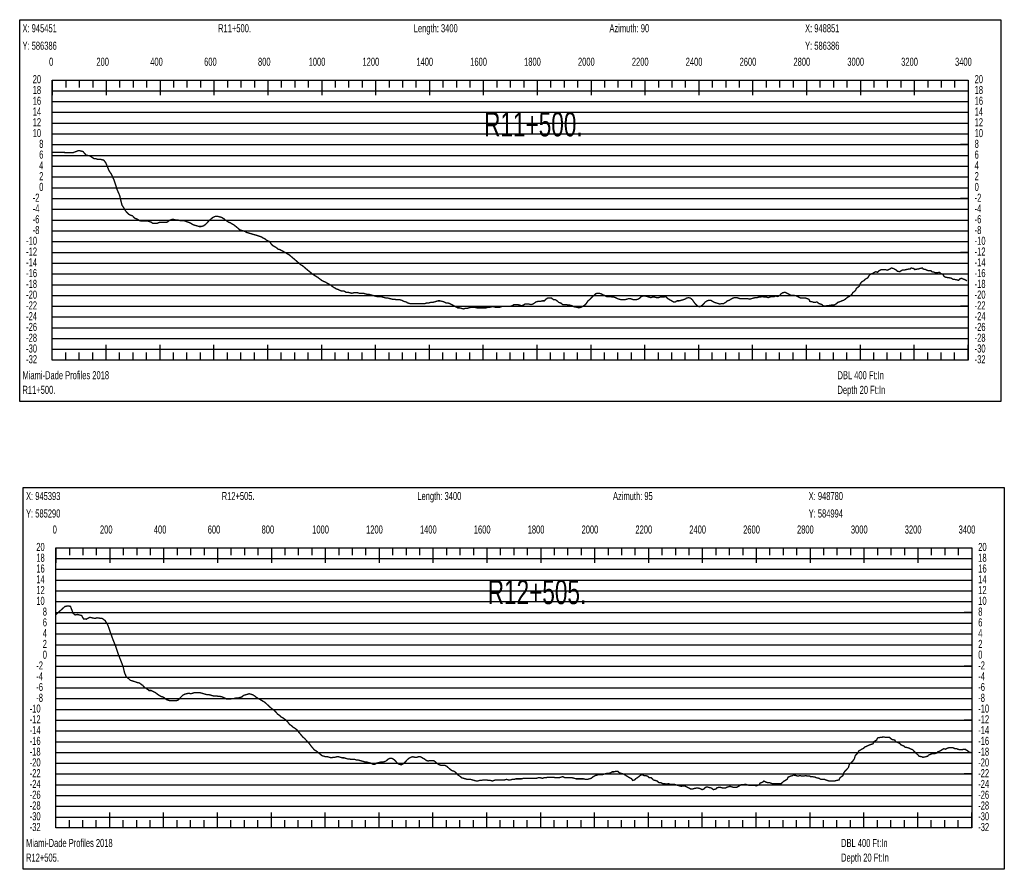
# Model space of a CAD drawing. Header units: inches. Extents: x 471865 to 538526, y 1054316 to 1102451.
# Tile 45 of 131: x 471980 to 475635, y 1081287 to 1084442. Entities that reach past the tile are written whole.
import ezdxf

# ---------------------------------------------------------------- set-up
doc = ezdxf.new("R2010")
doc.units = ezdxf.units.IN
doc.header["$MEASUREMENT"] = 0
for name, color, linetype in [('LABELS', 7, 'Continuous'), ('X_Gr1', 7, 'Continuous'), ('XSECTION', 7, 'Continuous')]:
    doc.layers.add(name, color=color, linetype=linetype)
doc.styles.get("Standard").update_dxf_attribs({"font": 'arial.ttf'})

msp = doc.modelspace()

# ---------------------------------------------------------------- linework, layer by layer
at = {"layer": 'X_Gr1', "color": 6, "linetype": 'Continuous', "lineweight": 18, "true_color": 0xff00ff, "transparency": 33554687, "const_width": 5}
for points in [[(472101, 1083949.6), (472101, 1083949.6), (472177.6, 1083947.6), (472187.6, 1083951.6), (472199.3, 1083955.7), (472214.9, 1083952), (472226, 1083938.9), (472240.9, 1083935.4), (472255.6, 1083925.8), (472262, 1083925.3), (472269.8, 1083922.9), (472281.1, 1083922.7), (472291.8, 1083920), (472299.4, 1083910.3), (472312, 1083879.9), (472320.6, 1083867.5), (472329.5, 1083847.8), (472336.9, 1083825.5), (472341.3, 1083811.2), (472351, 1083788.8), (472354.2, 1083775.2), (472359.6, 1083753), (472366.6, 1083742.5), (472373, 1083731.5), (472378.2, 1083725.7), (472384.3, 1083719.5), (472390.5, 1083715.8), (472398.2, 1083713.6), (472406.9, 1083704.6), (472412.8, 1083702.3), (472419.7, 1083698.7), (472424.4, 1083695.1), (472435.6, 1083693.6), (472443, 1083693.6), (472449.8, 1083693.6), (472456.5, 1083693.6), (472462.8, 1083691.6), (472468.4, 1083689.6), (472473.6, 1083685.6), (472479.4, 1083685.6), (472485.2, 1083685.6), (472490.5, 1083685.6), (472495.2, 1083687.6), (472500.3, 1083689.6), (472506.8, 1083689.6), (472514, 1083689.6), (472520.8, 1083689.6), (472526.8, 1083689.6), (472532.3, 1083693.6), (472538.2, 1083697.6), (472544.7, 1083699.6), (472552.1, 1083699.6), (472560.1, 1083697.6), (472567.8, 1083697.6), (472575.1, 1083695.6), (472582, 1083695.6), (472588.4, 1083695.6), (472594.4, 1083693.6), (472600, 1083691.6), (472605.6, 1083689.6), (472611.5, 1083687.6), (472618.1, 1083683.6), (472625.3, 1083679.6), (472632.3, 1083677.6), (472639.1, 1083675.6), (472646.3, 1083673.6), (472654, 1083673.6), (472661.3, 1083675.6), (472667.8, 1083679.6), (472674.4, 1083685.6), (472681.1, 1083693.6), (472687.9, 1083699.6), (472694.8, 1083705.6), (472701.4, 1083709.6), (472707.8, 1083711.6), (472714.5, 1083711.6), (472721.5, 1083709.6), (472728.9, 1083707.6), (472736.3, 1083703.6), (472743.4, 1083697.6), (472749.7, 1083693.6), (472755.6, 1083689.6), (472761.5, 1083687.6), (472767.9, 1083683.6), (472775.1, 1083679.6), (472782.6, 1083673.6), (472789.8, 1083667.6), (472796.3, 1083661.6), (472802.4, 1083659.6), (472808.9, 1083657.6), (472815.7, 1083655.6), (472822.5, 1083651.6), (472829.5, 1083649.6), (472836.2, 1083647.6), (472842.9, 1083645.6), (472849.7, 1083643.6), (472856.8, 1083641.6), (472863.6, 1083639.6), (472869.6, 1083637.6), (472875.8, 1083635.6), (472882.8, 1083631.6), (472890.4, 1083627.6), (472897.9, 1083621.6), (472908.1, 1083617.6), (472911.5, 1083611.6), (472918.1, 1083603.6), (472932.1, 1083595.6), (472939.2, 1083589.6), (472946.4, 1083587.6), (472953.6, 1083583.6), (472960.9, 1083579.6), (472968.1, 1083575.6), (472974.8, 1083571.6), (472981.6, 1083567.6), (472988.4, 1083561.6), (472995.5, 1083555.6), (473002.7, 1083549.6), (473009.6, 1083543.6), (473016.6, 1083537.6), (473023.5, 1083531.6), (473030.4, 1083527.6), (473037.3, 1083521.6), (473044.2, 1083515.6), (473051.6, 1083509.6), (473058.9, 1083503.6), (473065.8, 1083497.6), (473072.1, 1083493.6), (473078.3, 1083489.6), (473085.4, 1083485.6), (473093.1, 1083479.6), (473100.9, 1083473.6), (473107.9, 1083469.6), (473114.1, 1083467.6), (473120.7, 1083463.6), (473128, 1083459.6), (473135.4, 1083455.6), (473142.4, 1083449.6), (473149.1, 1083445.6), (473156, 1083441.6), (473162.9, 1083439.6), (473170.2, 1083435.6), (473177.5, 1083433.6), (473184.3, 1083433.6), (473191.2, 1083429.6), (473198.3, 1083429.6), (473205.7, 1083427.6), (473213.3, 1083425.6), (473220.4, 1083427.6), (473227.4, 1083427.6), (473234.3, 1083427.6), (473241.3, 1083425.6), (473248.7, 1083425.6), (473256, 1083425.6), (473263.2, 1083423.6), (473269.9, 1083421.6), (473276.6, 1083421.6), (473283.8, 1083419.6), (473291.1, 1083417.6), (473298.3, 1083415.6), (473305.4, 1083413.6), (473312.3, 1083413.6), (473319.5, 1083413.6), (473326.9, 1083411.6), (473334.3, 1083409.6), (473341.4, 1083407.6), (473348.2, 1083407.6), (473355.3, 1083405.6), (473363, 1083403.6), (473371, 1083403.6), (473378.4, 1083401.6), (473385, 1083401.6), (473391.3, 1083401.6), (473398.3, 1083399.6), (473406.1, 1083395.6), (473413.9, 1083393.6), (473421, 1083389.6), (473427.9, 1083387.6), (473434.7, 1083387.6), (473442, 1083387.6), (473449.2, 1083387.6), (473456.2, 1083387.6), (473463.2, 1083387.6), (473470.4, 1083387.6), (473477.7, 1083387.6), (473484.6, 1083387.6), (473491.2, 1083389.6), (473498, 1083389.6), (473505.3, 1083391.6), (473512.8, 1083391.6), (473519.8, 1083393.6), (473526.3, 1083395.6), (473533.1, 1083397.6), (473540.4, 1083397.6), (473548.3, 1083395.6), (473555.8, 1083393.6), (473562.5, 1083389.6), (473569.1, 1083389.6), (473576.1, 1083387.6), (473583.7, 1083383.6), (473591.4, 1083379.6), (473598.7, 1083375.6), (473605.9, 1083371.6), (473612.6, 1083371.6), (473619.6, 1083369.6), (473626.9, 1083367.6), (473634, 1083369.6), (473641, 1083369.6), (473647.7, 1083371.6), (473654.9, 1083373.6), (473662.3, 1083373.6), (473669.4, 1083373.6), (473676.5, 1083371.6), (473683.4, 1083371.6), (473690.4, 1083371.6), (473697.4, 1083371.6), (473704.4, 1083371.6), (473711.7, 1083371.6), (473718.8, 1083373.6), (473725.6, 1083373.6), (473732.2, 1083375.6), (473739, 1083375.6), (473746.4, 1083373.6), (473753.6, 1083373.6), (473760.7, 1083373.6), (473767.3, 1083375.6), (473773.7, 1083377.6), (473780.5, 1083377.6), (473787.6, 1083377.6), (473802.2, 1083377.6), (473808.8, 1083379.6), (473815.1, 1083383.6), (473821.4, 1083383.6), (473828.4, 1083383.6), (473836, 1083381.6), (473843.4, 1083379.6), (473850, 1083381.6), (473855.7, 1083385.6), (473862.3, 1083385.6), (473870.2, 1083385.6), (473878.3, 1083383.6), (473885.4, 1083385.6), (473897.1, 1083393.6), (473904.5, 1083395.6), (473913, 1083395.6), (473921.1, 1083397.6), (473927.8, 1083397.6), (473933.6, 1083403.6), (473939.7, 1083407.6), (473946.8, 1083407.6), (473954.7, 1083407.6), (473962.3, 1083401.6), (473969, 1083401.6), (473975.1, 1083397.6), (473981.4, 1083391.6), (473988.6, 1083389.6), (473996, 1083383.6), (474003.3, 1083383.6), (474009.6, 1083383.6), (474015.7, 1083381.6), (474022.7, 1083381.6), (474030.5, 1083379.6), (474037.7, 1083375.6), (474049.4, 1083373.6), (474056.2, 1083371.6), (474063.8, 1083373.6), (474071.4, 1083377.6), (474077.8, 1083381.6), (474083.5, 1083387.6), (474090.1, 1083397.6), (474097.6, 1083403.6), (474105.1, 1083411.6), (474111.9, 1083417.6), (474118, 1083423.6), (474124.3, 1083425.6), (474131.3, 1083425.6), (474138.7, 1083423.6), (474145.6, 1083419.6), (474151.9, 1083417.6), (474158.5, 1083413.6), (474165.5, 1083413.6), (474172.8, 1083413.6), (474179.5, 1083411.6), (474185.7, 1083411.6), (474192.2, 1083409.6), (474199.3, 1083405.6), (474206.4, 1083403.6), (474212.9, 1083401.6), (474219.3, 1083401.6), (474226.2, 1083401.6), (474233.5, 1083403.6), (474240.6, 1083405.6), (474246.9, 1083405.6), (474252.9, 1083403.6), (474259.8, 1083401.6), (474267.6, 1083401.6), (474275.4, 1083403.6), (474282.2, 1083407.6), (474288.1, 1083413.6), (474294.4, 1083415.6), (474301.8, 1083415.6), (474309.5, 1083413.6), (474316.6, 1083411.6), (474322.9, 1083409.6), (474329.3, 1083411.6), (474336.5, 1083411.6), (474344.2, 1083409.6), (474351.7, 1083409.6), (474358.4, 1083411.6), (474364.8, 1083411.6), (474371.6, 1083411.6), (474378.8, 1083413.6), (474386.2, 1083405.6), (474393.5, 1083401.6), (474400.5, 1083397.6), (474407, 1083393.6), (474413.9, 1083393.6), (474421.1, 1083397.6), (474428.4, 1083397.6), (474435.7, 1083399.6), (474442.6, 1083401.6), (474449.2, 1083403.6), (474455.9, 1083407.6), (474462.9, 1083409.6), (474470.3, 1083407.6), (474477.4, 1083401.6), (474484.2, 1083391.6), (474490.8, 1083383.6), (474497.6, 1083377.6), (474504.6, 1083375.6), (474511.6, 1083379.6), (474518.6, 1083385.6), (474525.5, 1083393.6), (474532.3, 1083397.6), (474539, 1083399.6), (474545.6, 1083399.6), (474552.4, 1083395.6), (474559.4, 1083391.6), (474566.4, 1083389.6), (474573.1, 1083387.6), (474579.6, 1083385.6), (474586.3, 1083387.6), (474593.5, 1083387.6), (474600.6, 1083391.6), (474607.5, 1083397.6), (474614, 1083399.6), (474620.5, 1083403.6), (474627.2, 1083407.6), (474634.3, 1083409.6), (474641.7, 1083409.6), (474648.5, 1083407.6), (474654.8, 1083405.6), (474661.2, 1083405.6), (474668.5, 1083405.6), (474679.7, 1083405.6), (474683.1, 1083405.6), (474689.6, 1083403.6), (474696.4, 1083405.6), (474703.6, 1083407.6), (474711, 1083409.6), (474717.9, 1083409.6), (474724.3, 1083411.6), (474730.6, 1083411.6), (474737.3, 1083413.6), (474744.7, 1083411.6), (474752.2, 1083411.6), (474759, 1083409.6), (474764.9, 1083411.6), (474770.9, 1083413.6), (474782.3, 1083413.6), (474786.5, 1083415.6), (474794.5, 1083413.6), (474801.2, 1083417.6), (474806.7, 1083423.6), (474812.9, 1083427.6), (474820.7, 1083429.6), (474829.3, 1083425.6), (474837.1, 1083421.6), (474843.7, 1083417.6), (474852.9, 1083417.6), (474856.3, 1083417.6), (474864, 1083415.6), (474872, 1083411.6), (474879.4, 1083407.6), (474888.7, 1083407.6), (474891.7, 1083407.6), (474898.1, 1083407.6), (474909.6, 1083403.6), (474913.5, 1083395.6), (474924, 1083393.6), (474927.1, 1083391.6), (474933, 1083391.6), (474939.6, 1083393.6), (474947.2, 1083387.6), (474958.6, 1083383.6), (474962, 1083379.6), (474968.1, 1083377.6), (474977.7, 1083379.6), (474981.5, 1083379.6), (474993.4, 1083381.6), (474997, 1083381.6), (475003.5, 1083381.6), (475013, 1083387.6), (475016.6, 1083391.6), (475028.2, 1083395.6), (475031.9, 1083397.6), (475038.6, 1083399.6), (475045.1, 1083403.6), (475052.1, 1083409.6), (475062.7, 1083415.6), (475069.3, 1083421.6), (475072.6, 1083427.6), (475082.8, 1083435.6), (475086.3, 1083443.6), (475096.4, 1083451.6), (475099.6, 1083459.6), (475105.7, 1083467.6), (475115.5, 1083473.6), (475119, 1083477.6), (475129.1, 1083483.6), (475132, 1083489.6), (475137.4, 1083495.6), (475146.7, 1083499.6), (475150.5, 1083501.6), (475158.4, 1083505.6), (475165.3, 1083503.6), (475170.8, 1083509.6), (475179.6, 1083513.6), (475183.3, 1083513.6), (475191.4, 1083513.6), (475202.6, 1083511.6), (475205.7, 1083513.6), (475213.6, 1083517.6), (475216.7, 1083519.6), (475223.8, 1083517.6), (475235, 1083511.6), (475238.4, 1083507.6), (475247, 1083505.6), (475253, 1083509.6), (475256.2, 1083511.6), (475263.2, 1083511.6), (475270.5, 1083513.6), (475280.4, 1083515.6), (475286.2, 1083515.6), (475289.2, 1083519.6), (475299.4, 1083517.6), (475303.1, 1083513.6), (475313.1, 1083515.6), (475316.1, 1083515.6), (475321.8, 1083517.6), (475331.2, 1083519.6), (475334.6, 1083515.6), (475344.4, 1083513.6), (475347.4, 1083511.6), (475353, 1083509.6), (475363.1, 1083509.6), (475366.7, 1083505.6), (475376.3, 1083503.6), (475379.1, 1083501.6), (475384.6, 1083501.6), (475394.8, 1083503.6), (475398.4, 1083499.6), (475407.9, 1083495.6), (475410.7, 1083489.6), (475416.2, 1083485.6), (475426.1, 1083483.6), (475429.5, 1083483.6), (475438.8, 1083481.6), (475444.8, 1083477.6), (475448, 1083477.6), (475458.6, 1083475.6), (475465.3, 1083473.6), (475470.9, 1083479.6), (475476.8, 1083481.6), (475480, 1083479.6), (475490.6, 1083475.6), (475497.1, 1083471.6)], [(472114.3, 1082232.6), (472114.3, 1082232.6), (472148.4, 1082263.1), (472159.1, 1082264.4), (472168.2, 1082263.4), (472178, 1082237.8), (472185, 1082231.2), (472193.9, 1082233), (472210.1, 1082229.1), (472216.8, 1082216.2), (472227.1, 1082215.4), (472240.4, 1082222.3), (472259, 1082218.2), (472266.9, 1082220.6), (472276.1, 1082219.2), (472286.5, 1082218), (472296.7, 1082210.6), (472307, 1082193.9), (472316.7, 1082165.7), (472327.1, 1082136.9), (472335.4, 1082117.2), (472346.2, 1082084.5), (472352.1, 1082069.5), (472363.6, 1082040), (472369.4, 1082015.5), (472376.2, 1082000.6), (472384, 1081995.1), (472390.6, 1081988.5), (472400, 1081985.6), (472407, 1081983.6), (472416, 1081980.4), (472424.9, 1081978.3), (472432.6, 1081972.1), (472436.2, 1081970.4), (472442.5, 1081962.5), (472448.4, 1081958.9), (472453.4, 1081955.7), (472458.4, 1081952.5), (472460.2, 1081950.6), (472468.1, 1081950.6), (472476.5, 1081946.6), (472484.2, 1081942.6), (472491.2, 1081936.6), (472497.7, 1081932.6), (472504.3, 1081928.6), (472511.4, 1081926.6), (472518.3, 1081922.6), (472525, 1081916.6), (472531.2, 1081914.6), (472537.6, 1081912.6), (472544.7, 1081912.6), (472552.4, 1081912.6), (472560.2, 1081912.6), (472567.3, 1081914.6), (472573.4, 1081920.6), (472578.9, 1081926.6), (472584.7, 1081932.6), (472591.6, 1081936.6), (472599.4, 1081938.6), (472607.4, 1081940.6), (472615.3, 1081938.6), (472622.2, 1081940.6), (472628.5, 1081942.6), (472634.9, 1081942.6), (472641.7, 1081942.6), (472648.9, 1081942.6), (472656, 1081940.6), (472663, 1081938.6), (472669.9, 1081936.6), (472677, 1081934.6), (472684.4, 1081934.6), (472691.6, 1081932.6), (472698.8, 1081930.6), (472705.2, 1081930.6), (472711.1, 1081930.6), (472717.3, 1081928.6), (472724.5, 1081928.6), (472732.8, 1081926.6), (472741.2, 1081922.6), (472748.9, 1081918.6), (472755.5, 1081918.6), (472761.5, 1081918.6), (472768, 1081920.6), (472775, 1081920.6), (472782.7, 1081922.6), (472790.4, 1081922.6), (472797.5, 1081924.6), (472804.4, 1081926.6), (472811.5, 1081932.6), (472818.5, 1081934.6), (472825.5, 1081936.6), (472832.1, 1081938.6), (472838.6, 1081936.6), (472845.2, 1081934.6), (472851.9, 1081930.6), (472859.1, 1081924.6), (472866.2, 1081920.6), (472873.2, 1081916.6), (472880.1, 1081912.6), (472887.4, 1081908.6), (472894.6, 1081902.6), (472900.9, 1081896.6), (472907.1, 1081890.6), (472914.2, 1081884.6), (472922.5, 1081878.6), (472930.9, 1081870.6), (472937.9, 1081862.6), (472944, 1081858.6), (472950.1, 1081852.6), (472957.5, 1081848.6), (472966.1, 1081842.6), (472974.5, 1081834.6), (472981.8, 1081824.6), (472988.1, 1081820.6), (472994.5, 1081814.6), (473001.5, 1081810.6), (473009.1, 1081804.6), (473016.8, 1081794.6), (473023.9, 1081786.6), (473030.4, 1081778.6), (473037.4, 1081772.6), (473044.8, 1081764.6), (473052.7, 1081756.6), (473060, 1081746.6), (473066.7, 1081738.6), (473073.2, 1081730.6), (473080.2, 1081726.6), (473087.6, 1081720.6), (473095, 1081714.6), (473102.2, 1081708.6), (473109, 1081706.6), (473115.7, 1081704.6), (473122.7, 1081704.6), (473130, 1081702.6), (473136.8, 1081700.6), (473143.6, 1081702.6), (473150.2, 1081702.6), (473156.8, 1081704.6), (473163.7, 1081704.6), (473170.7, 1081702.6), (473177.7, 1081700.6), (473184.4, 1081700.6), (473190.9, 1081698.6), (473197.3, 1081696.6), (473203.5, 1081696.6), (473210.1, 1081694.6), (473217.1, 1081694.6), (473224.1, 1081694.6), (473230.3, 1081692.6), (473236, 1081692.6), (473242.9, 1081690.6), (473250.4, 1081688.6), (473257.5, 1081686.6), (473263.5, 1081684.6), (473269.2, 1081684.6), (473276.2, 1081682.6), (473284.4, 1081680.6), (473292.3, 1081676.6), (473298.5, 1081676.6), (473304.2, 1081680.6), (473311.2, 1081682.6), (473319.2, 1081684.6), (473327.2, 1081684.6), (473334, 1081686.6), (473339.7, 1081688.6), (473346.1, 1081694.6), (473353.6, 1081698.6), (473361.7, 1081698.6), (473369, 1081694.6), (473375.5, 1081688.6), (473381.9, 1081680.6), (473388.8, 1081676.6), (473396.3, 1081674.6), (473403.9, 1081678.6), (473411, 1081684.6), (473417.8, 1081692.6), (473424.4, 1081698.6), (473431.7, 1081702.6), (473439.7, 1081704.6), (473447.3, 1081702.6), (473454.2, 1081702.6), (473460.4, 1081704.6), (473467.2, 1081704.6), (473474.7, 1081700.6), (473482.4, 1081696.6), (473489.8, 1081690.6), (473496.5, 1081688.6), (473503, 1081690.6), (473509.7, 1081690.6), (473516.6, 1081690.6), (473524.2, 1081684.6), (473531.4, 1081678.6), (473538.2, 1081674.6), (473544.8, 1081672.6), (473551.6, 1081672.6), (473559, 1081672.6), (473566.1, 1081668.6), (473572.8, 1081662.6), (473579.4, 1081656.6), (473586.1, 1081652.6), (473593.2, 1081650.6), (473600.2, 1081644.6), (473607.1, 1081636.6), (473613.9, 1081632.6), (473620.6, 1081626.6), (473627.7, 1081624.6), (473634.7, 1081622.6), (473641.5, 1081620.6), (473647.8, 1081620.6), (473653.9, 1081620.6), (473660.7, 1081618.6), (473667.9, 1081616.6), (473674.7, 1081614.6), (473680.9, 1081614.6), (473687.1, 1081616.6), (473694.1, 1081616.6), (473700.7, 1081618.6), (473707, 1081618.6), (473713.7, 1081618.6), (473720.9, 1081616.6), (473728, 1081616.6), (473734.3, 1081614.6), (473740.4, 1081616.6), (473746.9, 1081618.6), (473753.4, 1081618.6), (473760.5, 1081618.6), (473767.1, 1081618.6), (473773.5, 1081618.6), (473780.1, 1081618.6), (473787.4, 1081620.6), (473794.9, 1081618.6), (473801.9, 1081618.6), (473808.7, 1081620.6), (473815.3, 1081620.6), (473822.2, 1081622.6), (473829.7, 1081622.6), (473837, 1081622.6), (473843.7, 1081622.6), (473850.3, 1081624.6), (473856.8, 1081624.6), (473863.9, 1081624.6), (473871, 1081624.6), (473878.1, 1081624.6), (473885, 1081624.6), (473891.4, 1081624.6), (473898, 1081624.6), (473905.1, 1081626.6), (473912.8, 1081626.6), (473920.4, 1081624.6), (473927.2, 1081626.6), (473933.8, 1081626.6), (473940.5, 1081628.6), (473947.4, 1081628.6), (473954.7, 1081628.6), (473962, 1081628.6), (473969.2, 1081626.6), (473975.8, 1081626.6), (473982.1, 1081626.6), (473989, 1081628.6), (473996.4, 1081630.6), (474003.9, 1081626.6), (474010.6, 1081626.6), (474017, 1081626.6), (474023.9, 1081626.6), (474031.4, 1081626.6), (474039, 1081624.6), (474046.1, 1081622.6), (474052.8, 1081622.6), (474059.4, 1081622.6), (474066.3, 1081622.6), (474073.7, 1081622.6), (474081, 1081620.6), (474088, 1081620.6), (474094.8, 1081622.6), (474101.8, 1081624.6), (474109.1, 1081630.6), (474116.7, 1081634.6), (474124, 1081636.6), (474130.9, 1081638.6), (474137.6, 1081638.6), (474144.5, 1081638.6), (474151.4, 1081640.6), (474158.7, 1081642.6), (474166.1, 1081642.6), (474172.9, 1081644.6), (474179.5, 1081648.6), (474186.3, 1081648.6), (474193.3, 1081650.6), (474200.3, 1081650.6), (474207.1, 1081644.6), (474214.3, 1081642.6), (474221.5, 1081640.6), (474228.1, 1081636.6), (474234.4, 1081632.6), (474240.9, 1081628.6), (474251.9, 1081622.6), (474255.6, 1081616.6), (474262.6, 1081618.6), (474269.3, 1081624.6), (474275.9, 1081628.6), (474283, 1081634.6), (474290.3, 1081638.6), (474297.5, 1081634.6), (474304.5, 1081634.6), (474311.1, 1081632.6), (474317.7, 1081626.6), (474324.6, 1081626.6), (474332.1, 1081618.6), (474339.6, 1081616.6), (474346.4, 1081614.6), (474353.1, 1081608.6), (474360, 1081608.6), (474367.2, 1081604.6), (474374.3, 1081604.6), (474381, 1081602.6), (474388, 1081604.6), (474394.9, 1081602.6), (474401.7, 1081602.6), (474408.4, 1081602.6), (474415.2, 1081600.6), (474422.5, 1081598.6), (474429.8, 1081596.6), (474436.5, 1081594.6), (474442.6, 1081596.6), (474448.6, 1081596.6), (474455.8, 1081592.6), (474463.7, 1081588.6), (474471.4, 1081584.6), (474478.1, 1081584.6), (474483.6, 1081586.6), (474493.3, 1081588.6), (474497.3, 1081588.6), (474505.7, 1081586.6), (474513.4, 1081582.6), (474519.6, 1081584.6), (474525.2, 1081590.6), (474531.5, 1081592.6), (474539.3, 1081590.6), (474547.7, 1081588.6), (474555.3, 1081582.6), (474564.5, 1081584.6), (474567.3, 1081588.6), (474574, 1081590.6), (474581.9, 1081590.6), (474589.9, 1081588.6), (474600.5, 1081588.6), (474603.6, 1081590.6), (474609.9, 1081592.6), (474617, 1081594.6), (474624.4, 1081592.6), (474631.7, 1081590.6), (474638.5, 1081590.6), (474645.1, 1081592.6), (474651.6, 1081596.6), (474658.4, 1081600.6), (474669.6, 1081600.6), (474673.3, 1081602.6), (474680.3, 1081600.6), (474686.8, 1081598.6), (474693.1, 1081598.6), (474704, 1081598.6), (474707.9, 1081598.6), (474715.4, 1081596.6), (474725.4, 1081600.6), (474728.7, 1081606.6), (474739.2, 1081610.6), (474742.8, 1081614.6), (474749.7, 1081610.6), (474756.6, 1081608.6), (474763.4, 1081608.6), (474773.9, 1081604.6), (474777.5, 1081604.6), (474784.6, 1081604.6), (474794.5, 1081604.6), (474797.8, 1081604.6), (474807.6, 1081604.6), (474811, 1081608.6), (474818.2, 1081614.6), (474829.1, 1081620.6), (474832.5, 1081628.6), (474842.2, 1081632.6), (474849.1, 1081634.6), (474852.7, 1081636.6), (474863.7, 1081634.6), (474867.4, 1081632.6), (474877.7, 1081634.6), (474884.3, 1081632.6), (474887.8, 1081632.6), (474899, 1081634.6), (474902.7, 1081632.6), (474913.2, 1081632.6), (474916.5, 1081630.6), (474923.2, 1081630.6), (474933.9, 1081628.6), (474937.5, 1081626.6), (474947.8, 1081624.6), (474954.3, 1081620.6), (474957.7, 1081620.6), (474968.3, 1081620.6), (474971.9, 1081618.6), (474978.6, 1081616.6), (474984.9, 1081614.6), (474991.3, 1081614.6), (475002.1, 1081614.6), (475005.7, 1081614.6), (475012.6, 1081616.6), (475022, 1081618.6), (475025.3, 1081626.6), (475036.3, 1081634.6), (475040.2, 1081646.6), (475047.4, 1081654.6), (475056.8, 1081664.6), (475060.1, 1081676.6), (475071.3, 1081686.6), (475078.7, 1081696.6), (475082.1, 1081708.6), (475091.9, 1081718.6), (475095.5, 1081726.6), (475106.5, 1081732.6), (475113.5, 1081736.6), (475116.9, 1081740.6), (475126.9, 1081744.6), (475130.4, 1081746.6), (475141.2, 1081750.6), (475148.2, 1081752.6), (475151.5, 1081760.6), (475161.5, 1081766.6), (475165.2, 1081774.6), (475175.9, 1081776.6), (475182.2, 1081776.6), (475185.1, 1081778.6), (475195, 1081776.6), (475198.6, 1081776.6), (475209.6, 1081776.6), (475212.9, 1081772.6), (475219.3, 1081768.6), (475228.8, 1081766.6), (475232.2, 1081760.6), (475242.2, 1081756.6), (475248.9, 1081752.6), (475252.3, 1081748.6), (475262.4, 1081744.6), (475265.7, 1081740.6), (475275.5, 1081738.6), (475282.1, 1081736.6), (475285.5, 1081734.6), (475295.7, 1081730.6), (475302.6, 1081722.6), (475309.3, 1081716.6), (475315.8, 1081710.6), (475319, 1081706.6), (475329.4, 1081704.6), (475333.1, 1081702.6), (475343.8, 1081704.6), (475350.7, 1081706.6), (475354, 1081710.6), (475363.9, 1081714.6), (475370.9, 1081716.6), (475378.1, 1081716.6), (475385, 1081718.6), (475388.2, 1081722.6), (475397.6, 1081726.6), (475404.1, 1081730.6), (475410.9, 1081734.6), (475417.6, 1081732.6), (475420.8, 1081734.6), (475429.7, 1081738.6), (475436, 1081738.6), (475442.6, 1081738.6), (475448.6, 1081736.6), (475451.3, 1081734.6), (475459.4, 1081734.6), (475462.3, 1081732.6), (475471.1, 1081730.6), (475476.4, 1081730.6), (475478.7, 1081730.6), (475485.5, 1081732.6), (475490.6, 1081732.6), (475495.5, 1081728.6), (475500.1, 1081726.6), (475502.5, 1081722.6), (475510.3, 1081720.6)]]:
    msp.add_lwpolyline(points, dxfattribs=at)
at = {"layer": 'XSECTION', "color": 18, "linetype": 'Continuous', "true_color": 0x000000}
for points in [[(471979.8, 1084441.6), (475622.2, 1084441.6), (475622.2, 1083023.6), (471979.8, 1083023.6), (471979.8, 1084441.6)], [(472101, 1084217.6), (475501, 1084217.6), (475501, 1083177.6), (472101, 1083177.6), (472101, 1084217.6)], [(472101, 1084217.6), (472101, 1084161.2)], [(472101, 1084217.6), (472101, 1084161.2)], [(472101, 1084217.6), (472101, 1084189.6)], [(472101, 1084217.6), (472101, 1084189.6)], [(472151, 1084217.6), (472151, 1084189.6)], [(472201, 1084217.6), (472201, 1084189.6)], [(472251, 1084217.6), (472251, 1084189.6)], [(472301, 1084217.6), (472301, 1084161.2)], [(472301, 1084217.6), (472301, 1084189.6)], [(472351, 1084217.6), (472351, 1084189.6)], [(472401, 1084217.6), (472401, 1084189.6)], [(472451, 1084217.6), (472451, 1084189.6)], [(472501, 1084217.6), (472501, 1084161.2)], [(472501, 1084217.6), (472501, 1084189.6)], [(472551, 1084217.6), (472551, 1084189.6)], [(472601, 1084217.6), (472601, 1084189.6)], [(472651, 1084217.6), (472651, 1084189.6)], [(472701, 1084217.6), (472701, 1084161.2)], [(472701, 1084217.6), (472701, 1084189.6)], [(472751, 1084217.6), (472751, 1084189.6)], [(472801, 1084217.6), (472801, 1084189.6)], [(472851, 1084217.6), (472851, 1084189.6)], [(472901, 1084217.6), (472901, 1084161.2)], [(472901, 1084217.6), (472901, 1084189.6)], [(472951, 1084217.6), (472951, 1084189.6)], [(473001, 1084217.6), (473001, 1084189.6)], [(473051, 1084217.6), (473051, 1084189.6)], [(473101, 1084217.6), (473101, 1084161.2)], [(473101, 1084217.6), (473101, 1084189.6)], [(473151, 1084217.6), (473151, 1084189.6)], [(473201, 1084217.6), (473201, 1084189.6)], [(473251, 1084217.6), (473251, 1084189.6)], [(473301, 1084217.6), (473301, 1084161.2)], [(473301, 1084217.6), (473301, 1084189.6)], [(473351, 1084217.6), (473351, 1084189.6)], [(473401, 1084217.6), (473401, 1084189.6)], [(473451, 1084217.6), (473451, 1084189.6)], [(473501, 1084217.6), (473501, 1084161.2)], [(473501, 1084217.6), (473501, 1084189.6)], [(473551, 1084217.6), (473551, 1084189.6)], [(473601, 1084217.6), (473601, 1084189.6)], [(473651, 1084217.6), (473651, 1084189.6)], [(473701, 1084217.6), (473701, 1084161.2)], [(473701, 1084217.6), (473701, 1084189.6)], [(473751, 1084217.6), (473751, 1084189.6)], [(473801, 1084217.6), (473801, 1084189.6)], [(473851, 1084217.6), (473851, 1084189.6)], [(473901, 1084217.6), (473901, 1084161.2)], [(473901, 1084217.6), (473901, 1084189.6)], [(473951, 1084217.6), (473951, 1084189.6)], [(474001, 1084217.6), (474001, 1084189.6)], [(474051, 1084217.6), (474051, 1084189.6)], [(474101, 1084217.6), (474101, 1084161.2)], [(474101, 1084217.6), (474101, 1084189.6)], [(474151, 1084217.6), (474151, 1084189.6)], [(474201, 1084217.6), (474201, 1084189.6)], [(474251, 1084217.6), (474251, 1084189.6)], [(474301, 1084217.6), (474301, 1084161.2)], [(474301, 1084217.6), (474301, 1084189.6)], [(474351, 1084217.6), (474351, 1084189.6)], [(474401, 1084217.6), (474401, 1084189.6)], [(474451, 1084217.6), (474451, 1084189.6)], [(474501, 1084217.6), (474501, 1084161.2)], [(474501, 1084217.6), (474501, 1084189.6)], [(474551, 1084217.6), (474551, 1084189.6)], [(474601, 1084217.6), (474601, 1084189.6)], [(474651, 1084217.6), (474651, 1084189.6)], [(474701, 1084217.6), (474701, 1084161.2)], [(474701, 1084217.6), (474701, 1084189.6)], [(474751, 1084217.6), (474751, 1084189.6)], [(474801, 1084217.6), (474801, 1084189.6)], [(474851, 1084217.6), (474851, 1084189.6)], [(474901, 1084217.6), (474901, 1084161.2)], [(474901, 1084217.6), (474901, 1084189.6)], [(474951, 1084217.6), (474951, 1084189.6)], [(475001, 1084217.6), (475001, 1084189.6)], [(475051, 1084217.6), (475051, 1084189.6)], [(475101, 1084217.6), (475101, 1084161.2)], [(475101, 1084217.6), (475101, 1084189.6)], [(475151, 1084217.6), (475151, 1084189.6)], [(475201, 1084217.6), (475201, 1084189.6)], [(475251, 1084217.6), (475251, 1084189.6)], [(475301, 1084217.6), (475301, 1084161.2)], [(475301, 1084217.6), (475301, 1084189.6)], [(475351, 1084217.6), (475351, 1084189.6)], [(475401, 1084217.6), (475401, 1084189.6)], [(475451, 1084217.6), (475451, 1084189.6)], [(475501, 1084217.6), (475501, 1084161.2)], [(475501, 1084217.6), (475501, 1084189.6)], [(472101, 1083977.6), (472129, 1083977.6)], [(475501, 1083977.6), (475473, 1083977.6)], [(472101, 1083777.6), (472129, 1083777.6)], [(475501, 1083777.6), (475473, 1083777.6)], [(472101, 1083577.6), (472129, 1083577.6)], [(475501, 1083577.6), (475473, 1083577.6)], [(472101, 1083377.6), (472129, 1083377.6)], [(475501, 1083377.6), (475473, 1083377.6)], [(472101, 1083177.6), (472101, 1083234)], [(472101, 1083177.6), (472101, 1083234)], [(472101, 1083177.6), (472101, 1083205.6)], [(472101, 1083177.6), (472101, 1083205.6)], [(472151, 1083177.6), (472151, 1083205.6)], [(472201, 1083177.6), (472201, 1083205.6)], [(472251, 1083177.6), (472251, 1083205.6)], [(472301, 1083177.6), (472301, 1083234)], [(472301, 1083177.6), (472301, 1083205.6)], [(472351, 1083177.6), (472351, 1083205.6)], [(472401, 1083177.6), (472401, 1083205.6)], [(472451, 1083177.6), (472451, 1083205.6)], [(472501, 1083177.6), (472501, 1083234)], [(472501, 1083177.6), (472501, 1083205.6)], [(472551, 1083177.6), (472551, 1083205.6)], [(472601, 1083177.6), (472601, 1083205.6)], [(472651, 1083177.6), (472651, 1083205.6)], [(472701, 1083177.6), (472701, 1083234)], [(472701, 1083177.6), (472701, 1083205.6)], [(472751, 1083177.6), (472751, 1083205.6)], [(472801, 1083177.6), (472801, 1083205.6)], [(472851, 1083177.6), (472851, 1083205.6)], [(472901, 1083177.6), (472901, 1083234)], [(472901, 1083177.6), (472901, 1083205.6)], [(472951, 1083177.6), (472951, 1083205.6)], [(473001, 1083177.6), (473001, 1083205.6)], [(473051, 1083177.6), (473051, 1083205.6)], [(473101, 1083177.6), (473101, 1083234)], [(473101, 1083177.6), (473101, 1083205.6)], [(473151, 1083177.6), (473151, 1083205.6)], [(473201, 1083177.6), (473201, 1083205.6)], [(473251, 1083177.6), (473251, 1083205.6)], [(473301, 1083177.6), (473301, 1083234)], [(473301, 1083177.6), (473301, 1083205.6)], [(473351, 1083177.6), (473351, 1083205.6)], [(473401, 1083177.6), (473401, 1083205.6)], [(473451, 1083177.6), (473451, 1083205.6)], [(473501, 1083177.6), (473501, 1083234)], [(473501, 1083177.6), (473501, 1083205.6)], [(473551, 1083177.6), (473551, 1083205.6)], [(473601, 1083177.6), (473601, 1083205.6)], [(473651, 1083177.6), (473651, 1083205.6)], [(473701, 1083177.6), (473701, 1083234)], [(473701, 1083177.6), (473701, 1083205.6)], [(473751, 1083177.6), (473751, 1083205.6)], [(473801, 1083177.6), (473801, 1083205.6)], [(473851, 1083177.6), (473851, 1083205.6)], [(473901, 1083177.6), (473901, 1083234)], [(473901, 1083177.6), (473901, 1083205.6)], [(473951, 1083177.6), (473951, 1083205.6)], [(474001, 1083177.6), (474001, 1083205.6)], [(474051, 1083177.6), (474051, 1083205.6)], [(474101, 1083177.6), (474101, 1083234)], [(474101, 1083177.6), (474101, 1083205.6)], [(474151, 1083177.6), (474151, 1083205.6)], [(474201, 1083177.6), (474201, 1083205.6)], [(474251, 1083177.6), (474251, 1083205.6)], [(474301, 1083177.6), (474301, 1083234)], [(474301, 1083177.6), (474301, 1083205.6)], [(474351, 1083177.6), (474351, 1083205.6)], [(474401, 1083177.6), (474401, 1083205.6)], [(474451, 1083177.6), (474451, 1083205.6)], [(474501, 1083177.6), (474501, 1083234)], [(474501, 1083177.6), (474501, 1083205.6)], [(474551, 1083177.6), (474551, 1083205.6)], [(474601, 1083177.6), (474601, 1083205.6)], [(474651, 1083177.6), (474651, 1083205.6)], [(474701, 1083177.6), (474701, 1083234)], [(474701, 1083177.6), (474701, 1083205.6)], [(474751, 1083177.6), (474751, 1083205.6)], [(474801, 1083177.6), (474801, 1083205.6)], [(474851, 1083177.6), (474851, 1083205.6)], [(474901, 1083177.6), (474901, 1083234)], [(474901, 1083177.6), (474901, 1083205.6)], [(474951, 1083177.6), (474951, 1083205.6)], [(475001, 1083177.6), (475001, 1083205.6)], [(475051, 1083177.6), (475051, 1083205.6)], [(475101, 1083177.6), (475101, 1083234)], [(475101, 1083177.6), (475101, 1083205.6)], [(475151, 1083177.6), (475151, 1083205.6)], [(475201, 1083177.6), (475201, 1083205.6)], [(475251, 1083177.6), (475251, 1083205.6)], [(475301, 1083177.6), (475301, 1083234)], [(475301, 1083177.6), (475301, 1083205.6)], [(475351, 1083177.6), (475351, 1083205.6)], [(475401, 1083177.6), (475401, 1083205.6)], [(475451, 1083177.6), (475451, 1083205.6)], [(475501, 1083177.6), (475501, 1083234)], [(475501, 1083177.6), (475501, 1083205.6)], [(471993.1, 1082704.6), (475635.5, 1082704.6), (475635.5, 1081286.6), (471993.1, 1081286.6), (471993.1, 1082704.6)], [(472114.3, 1082480.6), (475514.3, 1082480.6), (475514.3, 1081440.6), (472114.3, 1081440.6), (472114.3, 1082480.6)], [(472114.3, 1082480.6), (472114.3, 1082424.2)], [(472114.3, 1082480.6), (472114.3, 1082424.2)], [(472114.3, 1082480.6), (472114.3, 1082452.6)], [(472114.3, 1082480.6), (472114.3, 1082452.6)], [(472164.3, 1082480.6), (472164.3, 1082452.6)], [(472214.3, 1082480.6), (472214.3, 1082452.6)], [(472264.3, 1082480.6), (472264.3, 1082452.6)], [(472314.3, 1082480.6), (472314.3, 1082424.2)], [(472314.3, 1082480.6), (472314.3, 1082452.6)], [(472364.3, 1082480.6), (472364.3, 1082452.6)], [(472414.3, 1082480.6), (472414.3, 1082452.6)], [(472464.3, 1082480.6), (472464.3, 1082452.6)], [(472514.3, 1082480.6), (472514.3, 1082424.2)], [(472514.3, 1082480.6), (472514.3, 1082452.6)], [(472564.3, 1082480.6), (472564.3, 1082452.6)], [(472614.3, 1082480.6), (472614.3, 1082452.6)], [(472664.3, 1082480.6), (472664.3, 1082452.6)], [(472714.3, 1082480.6), (472714.3, 1082424.2)], [(472714.3, 1082480.6), (472714.3, 1082452.6)], [(472764.3, 1082480.6), (472764.3, 1082452.6)], [(472814.3, 1082480.6), (472814.3, 1082452.6)], [(472864.3, 1082480.6), (472864.3, 1082452.6)], [(472914.3, 1082480.6), (472914.3, 1082424.2)], [(472914.3, 1082480.6), (472914.3, 1082452.6)], [(472964.3, 1082480.6), (472964.3, 1082452.6)], [(473014.3, 1082480.6), (473014.3, 1082452.6)], [(473064.3, 1082480.6), (473064.3, 1082452.6)], [(473114.3, 1082480.6), (473114.3, 1082424.2)], [(473114.3, 1082480.6), (473114.3, 1082452.6)], [(473164.3, 1082480.6), (473164.3, 1082452.6)], [(473214.3, 1082480.6), (473214.3, 1082452.6)], [(473264.3, 1082480.6), (473264.3, 1082452.6)], [(473314.3, 1082480.6), (473314.3, 1082424.2)], [(473314.3, 1082480.6), (473314.3, 1082452.6)], [(473364.3, 1082480.6), (473364.3, 1082452.6)], [(473414.3, 1082480.6), (473414.3, 1082452.6)], [(473464.3, 1082480.6), (473464.3, 1082452.6)], [(473514.3, 1082480.6), (473514.3, 1082424.2)], [(473514.3, 1082480.6), (473514.3, 1082452.6)], [(473564.3, 1082480.6), (473564.3, 1082452.6)], [(473614.3, 1082480.6), (473614.3, 1082452.6)], [(473664.3, 1082480.6), (473664.3, 1082452.6)], [(473714.3, 1082480.6), (473714.3, 1082424.2)], [(473714.3, 1082480.6), (473714.3, 1082452.6)], [(473764.3, 1082480.6), (473764.3, 1082452.6)], [(473814.3, 1082480.6), (473814.3, 1082452.6)], [(473864.3, 1082480.6), (473864.3, 1082452.6)], [(473914.3, 1082480.6), (473914.3, 1082424.2)], [(473914.3, 1082480.6), (473914.3, 1082452.6)], [(473964.3, 1082480.6), (473964.3, 1082452.6)], [(474014.3, 1082480.6), (474014.3, 1082452.6)], [(474064.3, 1082480.6), (474064.3, 1082452.6)], [(474114.3, 1082480.6), (474114.3, 1082424.2)], [(474114.3, 1082480.6), (474114.3, 1082452.6)], [(474164.3, 1082480.6), (474164.3, 1082452.6)], [(474214.3, 1082480.6), (474214.3, 1082452.6)], [(474264.3, 1082480.6), (474264.3, 1082452.6)], [(474314.3, 1082480.6), (474314.3, 1082424.2)], [(474314.3, 1082480.6), (474314.3, 1082452.6)], [(474364.3, 1082480.6), (474364.3, 1082452.6)], [(474414.3, 1082480.6), (474414.3, 1082452.6)], [(474464.3, 1082480.6), (474464.3, 1082452.6)], [(474514.3, 1082480.6), (474514.3, 1082424.2)], [(474514.3, 1082480.6), (474514.3, 1082452.6)], [(474564.3, 1082480.6), (474564.3, 1082452.6)], [(474614.3, 1082480.6), (474614.3, 1082452.6)], [(474664.3, 1082480.6), (474664.3, 1082452.6)], [(474714.3, 1082480.6), (474714.3, 1082424.2)], [(474714.3, 1082480.6), (474714.3, 1082452.6)], [(474764.3, 1082480.6), (474764.3, 1082452.6)], [(474814.3, 1082480.6), (474814.3, 1082452.6)], [(474864.3, 1082480.6), (474864.3, 1082452.6)], [(474914.3, 1082480.6), (474914.3, 1082424.2)], [(474914.3, 1082480.6), (474914.3, 1082452.6)], [(474964.3, 1082480.6), (474964.3, 1082452.6)], [(475014.3, 1082480.6), (475014.3, 1082452.6)], [(475064.3, 1082480.6), (475064.3, 1082452.6)], [(475114.3, 1082480.6), (475114.3, 1082424.2)], [(475114.3, 1082480.6), (475114.3, 1082452.6)], [(475164.3, 1082480.6), (475164.3, 1082452.6)], [(475214.3, 1082480.6), (475214.3, 1082452.6)], [(475264.3, 1082480.6), (475264.3, 1082452.6)], [(475314.3, 1082480.6), (475314.3, 1082424.2)], [(475314.3, 1082480.6), (475314.3, 1082452.6)], [(475364.3, 1082480.6), (475364.3, 1082452.6)], [(475414.3, 1082480.6), (475414.3, 1082452.6)], [(475464.3, 1082480.6), (475464.3, 1082452.6)], [(475514.3, 1082480.6), (475514.3, 1082424.2)], [(475514.3, 1082480.6), (475514.3, 1082452.6)], [(472114.3, 1082240.6), (472142.3, 1082240.6)], [(475514.3, 1082240.6), (475486.3, 1082240.6)], [(472114.3, 1082040.6), (472142.3, 1082040.6)], [(475514.3, 1082040.6), (475486.3, 1082040.6)], [(472114.3, 1081840.6), (472142.3, 1081840.6)], [(475514.3, 1081840.6), (475486.3, 1081840.6)], [(472114.3, 1081640.6), (472142.3, 1081640.6)], [(475514.3, 1081640.6), (475486.3, 1081640.6)], [(472114.3, 1081440.6), (472114.3, 1081497)], [(472114.3, 1081440.6), (472114.3, 1081497)], [(472314.3, 1081440.6), (472314.3, 1081497)], [(472514.3, 1081440.6), (472514.3, 1081497)], [(472714.3, 1081440.6), (472714.3, 1081497)], [(472914.3, 1081440.6), (472914.3, 1081497)], [(473114.3, 1081440.6), (473114.3, 1081497)], [(473314.3, 1081440.6), (473314.3, 1081497)], [(473514.3, 1081440.6), (473514.3, 1081497)], [(473714.3, 1081440.6), (473714.3, 1081497)], [(473914.3, 1081440.6), (473914.3, 1081497)], [(474114.3, 1081440.6), (474114.3, 1081497)], [(474314.3, 1081440.6), (474314.3, 1081497)], [(474514.3, 1081440.6), (474514.3, 1081497)], [(474714.3, 1081440.6), (474714.3, 1081497)], [(474914.3, 1081440.6), (474914.3, 1081497)], [(475114.3, 1081440.6), (475114.3, 1081497)], [(475314.3, 1081440.6), (475314.3, 1081497)], [(475514.3, 1081440.6), (475514.3, 1081497)], [(472114.3, 1081440.6), (472114.3, 1081468.6)], [(472114.3, 1081440.6), (472114.3, 1081468.6)], [(472164.3, 1081440.6), (472164.3, 1081468.6)], [(472214.3, 1081440.6), (472214.3, 1081468.6)], [(472264.3, 1081440.6), (472264.3, 1081468.6)], [(472314.3, 1081440.6), (472314.3, 1081468.6)], [(472364.3, 1081440.6), (472364.3, 1081468.6)], [(472414.3, 1081440.6), (472414.3, 1081468.6)], [(472464.3, 1081440.6), (472464.3, 1081468.6)], [(472514.3, 1081440.6), (472514.3, 1081468.6)], [(472564.3, 1081440.6), (472564.3, 1081468.6)], [(472614.3, 1081440.6), (472614.3, 1081468.6)], [(472664.3, 1081440.6), (472664.3, 1081468.6)], [(472714.3, 1081440.6), (472714.3, 1081468.6)], [(472764.3, 1081440.6), (472764.3, 1081468.6)], [(472814.3, 1081440.6), (472814.3, 1081468.6)], [(472864.3, 1081440.6), (472864.3, 1081468.6)], [(472914.3, 1081440.6), (472914.3, 1081468.6)], [(472964.3, 1081440.6), (472964.3, 1081468.6)], [(473014.3, 1081440.6), (473014.3, 1081468.6)], [(473064.3, 1081440.6), (473064.3, 1081468.6)], [(473114.3, 1081440.6), (473114.3, 1081468.6)], [(473164.3, 1081440.6), (473164.3, 1081468.6)], [(473214.3, 1081440.6), (473214.3, 1081468.6)], [(473264.3, 1081440.6), (473264.3, 1081468.6)], [(473314.3, 1081440.6), (473314.3, 1081468.6)], [(473364.3, 1081440.6), (473364.3, 1081468.6)], [(473414.3, 1081440.6), (473414.3, 1081468.6)], [(473464.3, 1081440.6), (473464.3, 1081468.6)], [(473514.3, 1081440.6), (473514.3, 1081468.6)], [(473564.3, 1081440.6), (473564.3, 1081468.6)], [(473614.3, 1081440.6), (473614.3, 1081468.6)], [(473664.3, 1081440.6), (473664.3, 1081468.6)], [(473714.3, 1081440.6), (473714.3, 1081468.6)], [(473764.3, 1081440.6), (473764.3, 1081468.6)], [(473814.3, 1081440.6), (473814.3, 1081468.6)], [(473864.3, 1081440.6), (473864.3, 1081468.6)], [(473914.3, 1081440.6), (473914.3, 1081468.6)], [(473964.3, 1081440.6), (473964.3, 1081468.6)], [(474014.3, 1081440.6), (474014.3, 1081468.6)], [(474064.3, 1081440.6), (474064.3, 1081468.6)], [(474114.3, 1081440.6), (474114.3, 1081468.6)], [(474164.3, 1081440.6), (474164.3, 1081468.6)], [(474214.3, 1081440.6), (474214.3, 1081468.6)], [(474264.3, 1081440.6), (474264.3, 1081468.6)], [(474314.3, 1081440.6), (474314.3, 1081468.6)], [(474364.3, 1081440.6), (474364.3, 1081468.6)], [(474414.3, 1081440.6), (474414.3, 1081468.6)], [(474464.3, 1081440.6), (474464.3, 1081468.6)], [(474514.3, 1081440.6), (474514.3, 1081468.6)], [(474564.3, 1081440.6), (474564.3, 1081468.6)], [(474614.3, 1081440.6), (474614.3, 1081468.6)], [(474664.3, 1081440.6), (474664.3, 1081468.6)], [(474714.3, 1081440.6), (474714.3, 1081468.6)], [(474764.3, 1081440.6), (474764.3, 1081468.6)], [(474814.3, 1081440.6), (474814.3, 1081468.6)], [(474864.3, 1081440.6), (474864.3, 1081468.6)], [(474914.3, 1081440.6), (474914.3, 1081468.6)], [(474964.3, 1081440.6), (474964.3, 1081468.6)], [(475014.3, 1081440.6), (475014.3, 1081468.6)], [(475064.3, 1081440.6), (475064.3, 1081468.6)], [(475114.3, 1081440.6), (475114.3, 1081468.6)], [(475164.3, 1081440.6), (475164.3, 1081468.6)], [(475214.3, 1081440.6), (475214.3, 1081468.6)], [(475264.3, 1081440.6), (475264.3, 1081468.6)], [(475314.3, 1081440.6), (475314.3, 1081468.6)], [(475364.3, 1081440.6), (475364.3, 1081468.6)], [(475414.3, 1081440.6), (475414.3, 1081468.6)], [(475464.3, 1081440.6), (475464.3, 1081468.6)], [(475514.3, 1081440.6), (475514.3, 1081468.6)]]:
    msp.add_lwpolyline(points, dxfattribs=at)
at = {"layer": 'XSECTION', "color": 18, "true_color": 0x000000}
for points in [[(472101, 1084177.6), (475501, 1084177.6)], [(472101, 1084137.6), (475501, 1084137.6)], [(472101, 1084097.6), (475501, 1084097.6)], [(472101, 1084057.6), (475501, 1084057.6)], [(472101, 1084017.6), (475501, 1084017.6)], [(472101, 1083977.6), (475501, 1083977.6)], [(472101, 1083937.6), (475501, 1083937.6)], [(472101, 1083897.6), (475501, 1083897.6)], [(472101, 1083857.6), (475501, 1083857.6)], [(472101, 1083817.6), (475501, 1083817.6)], [(472101, 1083777.6), (475501, 1083777.6)], [(472101, 1083737.6), (475501, 1083737.6)], [(472101, 1083697.6), (475501, 1083697.6)], [(472101, 1083657.6), (475501, 1083657.6)], [(472101, 1083617.6), (475501, 1083617.6)], [(472101, 1083577.6), (475501, 1083577.6)], [(472101, 1083537.6), (475501, 1083537.6)], [(472101, 1083497.6), (475501, 1083497.6)], [(472101, 1083457.6), (475501, 1083457.6)], [(472101, 1083417.6), (475501, 1083417.6)], [(472101, 1083377.6), (475501, 1083377.6)], [(472101, 1083337.6), (475501, 1083337.6)], [(472101, 1083297.6), (475501, 1083297.6)], [(472101, 1083257.6), (475501, 1083257.6)], [(472101, 1083217.6), (475501, 1083217.6)], [(472114.3, 1082440.6), (475514.3, 1082440.6)], [(472114.3, 1082400.6), (475514.3, 1082400.6)], [(472114.3, 1082360.6), (475514.3, 1082360.6)], [(472114.3, 1082320.6), (475514.3, 1082320.6)], [(472114.3, 1082280.6), (475514.3, 1082280.6)], [(472114.3, 1082240.6), (475514.3, 1082240.6)], [(472114.3, 1082200.6), (475514.3, 1082200.6)], [(472114.3, 1082160.6), (475514.3, 1082160.6)], [(472114.3, 1082120.6), (475514.3, 1082120.6)], [(472114.3, 1082080.6), (475514.3, 1082080.6)], [(472114.3, 1082040.6), (475514.3, 1082040.6)], [(472114.3, 1082000.6), (475514.3, 1082000.6)], [(472114.3, 1081960.6), (475514.3, 1081960.6)], [(472114.3, 1081920.6), (475514.3, 1081920.6)], [(472114.3, 1081880.6), (475514.3, 1081880.6)], [(472114.3, 1081840.6), (475514.3, 1081840.6)], [(472114.3, 1081800.6), (475514.3, 1081800.6)], [(472114.3, 1081760.6), (475514.3, 1081760.6)], [(472114.3, 1081720.6), (475514.3, 1081720.6)], [(472114.3, 1081680.6), (475514.3, 1081680.6)], [(472114.3, 1081640.6), (475514.3, 1081640.6)], [(472114.3, 1081600.6), (475514.3, 1081600.6)], [(472114.3, 1081560.6), (475514.3, 1081560.6)], [(472114.3, 1081520.6), (475514.3, 1081520.6)], [(472114.3, 1081480.6), (475514.3, 1081480.6)]]:
    msp.add_lwpolyline(points, dxfattribs=at)

# ---------------------------------------------------------------- texts
at = {"layer": 'LABELS', "color": 18, "true_color": 0x000000, "width": 0.666667}
for s, height, p in [('X: 945451', 30, (471990.2, 1084394.8)), ('R11+500.', 30, (472716.6, 1084394.8)), ('Length: 3400', 30, (473443, 1084394.8)), ('Azimuth: 90', 30, (474169.4, 1084394.8)), ('X: 948851', 30, (474895.8, 1084394.8)), ('Y: 586386', 30, (471990.2, 1084330)), ('Y: 586386', 30, (474895.8, 1084330)), ('0', 30, (472089, 1084270.4)), ('0', 30, (472089, 1084270.4)), ('200', 30, (472264.6, 1084270.4)), ('400', 30, (472464.6, 1084270.4)), ('600', 30, (472664.6, 1084270.4)), ('800', 30, (472864.6, 1084270.4)), ('1000', 30, (473052.6, 1084270.4)), ('1200', 30, (473252.6, 1084270.4)), ('1400', 30, (473452.6, 1084270.4)), ('1600', 30, (473652.6, 1084270.4)), ('1800', 30, (473852.6, 1084270.4)), ('2000', 30, (474052.6, 1084270.4)), ('2200', 30, (474252.6, 1084270.4)), ('2400', 30, (474452.6, 1084270.4)), ('2600', 30, (474652.6, 1084270.4)), ('2800', 30, (474852.6, 1084270.4)), ('3000', 30, (475052.6, 1084270.4)), ('3200', 30, (475252.6, 1084270.4)), ('3400', 30, (475452.6, 1084270.4)), ('20', 30, (472028.2, 1084205.6)), ('20', 30, (475525.4, 1084205.6)), ('18', 30, (472028.2, 1084165.6)), ('18', 30, (475525.4, 1084165.6)), ('16', 30, (472028.2, 1084125.6)), ('16', 30, (475525.4, 1084125.6)), ('14', 30, (472028.2, 1084085.6)), ('R11+500.', 90, (473704.2, 1084008.4)), ('14', 30, (475525.4, 1084085.6)), ('12', 30, (472028.2, 1084045.6)), ('12', 30, (475525.4, 1084045.6)), ('10', 30, (472028.2, 1084005.6)), ('10', 30, (475525.4, 1084005.6)), ('8', 30, (472052.2, 1083965.6)), ('8', 30, (475525.4, 1083965.6)), ('6', 30, (472052.2, 1083925.6)), ('6', 30, (475525.4, 1083925.6)), ('4', 30, (472052.2, 1083885.6)), ('4', 30, (475525.4, 1083885.6)), ('2', 30, (472052.2, 1083845.6)), ('2', 30, (475525.4, 1083845.6)), ('0', 30, (472052.2, 1083805.6)), ('0', 30, (475525.4, 1083805.6)), ('-2', 30, (472028.2, 1083765.6)), ('-2', 30, (475525.4, 1083765.6)), ('-4', 30, (472028.2, 1083725.6)), ('-4', 30, (475525.4, 1083725.6)), ('-6', 30, (472028.2, 1083685.6)), ('-6', 30, (475525.4, 1083685.6)), ('-8', 30, (472028.2, 1083645.6)), ('-8', 30, (475525.4, 1083645.6)), ('-10', 30, (472003.8, 1083605.6)), ('-10', 30, (475525.4, 1083605.6)), ('-12', 30, (472003.8, 1083565.6)), ('-12', 30, (475525.4, 1083565.6)), ('-14', 30, (472003.8, 1083525.6)), ('-14', 30, (475525.4, 1083525.6)), ('-16', 30, (472003.8, 1083485.6)), ('-16', 30, (475525.4, 1083485.6)), ('-18', 30, (472003.8, 1083445.6)), ('-18', 30, (475525.4, 1083445.6)), ('-20', 30, (472003.8, 1083405.6)), ('-20', 30, (475525.4, 1083405.6)), ('-22', 30, (472003.8, 1083365.6)), ('-22', 30, (475525.4, 1083365.6)), ('-24', 30, (472003.8, 1083325.6)), ('-24', 30, (475525.4, 1083325.6)), ('-26', 30, (472003.8, 1083285.6)), ('-26', 30, (475525.4, 1083285.6)), ('-28', 30, (472003.8, 1083245.6)), ('-28', 30, (475525.4, 1083245.6)), ('-30', 30, (472003.8, 1083205.6)), ('-30', 30, (475525.4, 1083205.6)), ('-32', 30, (472003.8, 1083165.6)), ('-32', 30, (475525.4, 1083165.6)), ('Miami-Dade Profiles 2018', 30, (471990.2, 1083106.4)), ('DBL 400 Ft:In', 30, (475016.2, 1083106.4)), ('R11+500.', 30, (471990.2, 1083052)), ('Depth 20 Ft:In', 30, (475016.2, 1083052)), ('X: 945393', 30, (472003.5, 1082657.8)), ('R12+505.', 30, (472729.9, 1082657.8)), ('Length: 3400', 30, (473456.3, 1082657.8)), ('Azimuth: 95', 30, (474182.7, 1082657.8)), ('X: 948780', 30, (474909.1, 1082657.8)), ('Y: 585290', 30, (472003.5, 1082593)), ('Y: 584994', 30, (474909.1, 1082593)), ('0', 30, (472102.3, 1082533.4)), ('0', 30, (472102.3, 1082533.4)), ('200', 30, (472277.9, 1082533.4)), ('400', 30, (472477.9, 1082533.4)), ('600', 30, (472677.9, 1082533.4)), ('800', 30, (472877.9, 1082533.4)), ('1000', 30, (473065.9, 1082533.4)), ('1200', 30, (473265.9, 1082533.4)), ('1400', 30, (473465.9, 1082533.4)), ('1600', 30, (473665.9, 1082533.4)), ('1800', 30, (473865.9, 1082533.4)), ('2000', 30, (474065.9, 1082533.4)), ('2200', 30, (474265.9, 1082533.4)), ('2400', 30, (474465.9, 1082533.4)), ('2600', 30, (474665.9, 1082533.4)), ('2800', 30, (474865.9, 1082533.4)), ('3000', 30, (475065.9, 1082533.4)), ('3200', 30, (475265.9, 1082533.4)), ('3400', 30, (475465.9, 1082533.4)), ('20', 30, (472041.5, 1082468.6)), ('20', 30, (475538.7, 1082468.6)), ('18', 30, (472041.5, 1082428.6)), ('18', 30, (475538.7, 1082428.6)), ('16', 30, (472041.5, 1082388.6)), ('16', 30, (475538.7, 1082388.6)), ('14', 30, (472041.5, 1082348.6)), ('14', 30, (475538.7, 1082348.6)), ('12', 30, (472041.5, 1082308.6)), ('R12+505.', 90, (473717.5, 1082271.4)), ('12', 30, (475538.7, 1082308.6)), ('10', 30, (472041.5, 1082268.6)), ('10', 30, (475538.7, 1082268.6)), ('8', 30, (472065.5, 1082228.6)), ('8', 30, (475538.7, 1082228.6)), ('6', 30, (472065.5, 1082188.6)), ('6', 30, (475538.7, 1082188.6)), ('4', 30, (472065.5, 1082148.6)), ('4', 30, (475538.7, 1082148.6)), ('2', 30, (472065.5, 1082108.6)), ('2', 30, (475538.7, 1082108.6)), ('0', 30, (472065.5, 1082068.6)), ('0', 30, (475538.7, 1082068.6)), ('-2', 30, (472041.5, 1082028.6)), ('-2', 30, (475538.7, 1082028.6)), ('-4', 30, (472041.5, 1081988.6)), ('-4', 30, (475538.7, 1081988.6)), ('-6', 30, (472041.5, 1081948.6)), ('-6', 30, (475538.7, 1081948.6)), ('-8', 30, (472041.5, 1081908.6)), ('-8', 30, (475538.7, 1081908.6)), ('-10', 30, (472017.1, 1081868.6)), ('-10', 30, (475538.7, 1081868.6)), ('-12', 30, (472017.1, 1081828.6)), ('-12', 30, (475538.7, 1081828.6)), ('-14', 30, (472017.1, 1081788.6)), ('-14', 30, (475538.7, 1081788.6)), ('-16', 30, (472017.1, 1081748.6)), ('-16', 30, (475538.7, 1081748.6)), ('-18', 30, (472017.1, 1081708.6)), ('-18', 30, (475538.7, 1081708.6)), ('-20', 30, (472017.1, 1081668.6)), ('-20', 30, (475538.7, 1081668.6)), ('-22', 30, (472017.1, 1081628.6)), ('-22', 30, (475538.7, 1081628.6)), ('-24', 30, (472017.1, 1081588.6)), ('-24', 30, (475538.7, 1081588.6)), ('-26', 30, (472017.1, 1081548.6)), ('-26', 30, (475538.7, 1081548.6)), ('-28', 30, (472017.1, 1081508.6)), ('-28', 30, (475538.7, 1081508.6)), ('-30', 30, (472017.1, 1081468.6)), ('-30', 30, (475538.7, 1081468.6)), ('-32', 30, (472017.1, 1081428.6)), ('-32', 30, (475538.7, 1081428.6)), ('Miami-Dade Profiles 2018', 30, (472003.5, 1081369.4)), ('DBL 400 Ft:In', 30, (475029.5, 1081369.4)), ('R12+505.', 30, (472003.5, 1081315)), ('Depth 20 Ft:In', 30, (475029.5, 1081315))]:
    msp.add_text(s, height=height, dxfattribs=at).set_placement(p)

doc.saveas('drawing.dxf')
